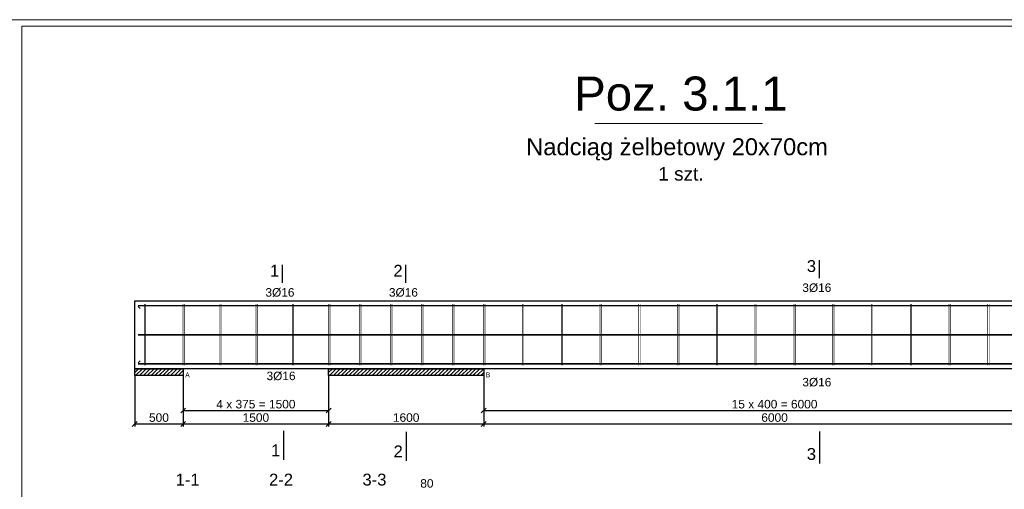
# Model space of a CAD drawing. Header units: millimetres. Extents: x -81893328 to 44149, y -26843406 to 95443303.
# Tile 8 of 100: x 28064 to 38220, y -20003 to -15165. Entities that reach past the tile are written whole.
import ezdxf
from ezdxf.enums import TextEntityAlignment as Align

# ---------------------------------------------------------------- set-up
doc = ezdxf.new("R2010")
doc.units = ezdxf.units.MM
doc.layers.add('aRMZ - opisy', color=7, linetype='Continuous', lineweight=5)
doc.layers.add('aRMZ - tabelka i ramka', color=63, linetype='Continuous', lineweight=13)
for name, color, linetype in [('SPECBUD_Cienkie', 9, 'Continuous'), ('SPECBUD_Grube', 7, 'Continuous'), ('SPECBUD_Opisy', 6, 'Continuous'), ('SPECBUD_Pręty zbrojeniowe', 1, 'Continuous'), ('SPECBUD_Wymiary', 3, 'Continuous'), ('SPECBUD_Wypełnienie', 253, 'Continuous')]:
    doc.layers.add(name, color=color, linetype=linetype)
doc.styles.add('SPECBUD_TXT', font='arial.ttf')
doc.dimstyles.new('SPECBUD_mm_20', dxfattribs={"dimscale": 20, "dimtxt": 2.5, "dimasz": 2.5, "dimexe": 1.25, "dimexo": 3, "dimgap": 1, "dimtad": 1, "dimdec": 0, "dimzin": 0, "dimtxsty": 'SPECBUD_TXT', "dimblk": 'OBLIQUE', "dimblk1": 'OBLIQUE', "dimblk2": 'OBLIQUE', "dimcen": 1, "dimclrt": 7, "dimadec": 0, "dimazin": 0, "dimtfac": 1, "dimtdec": 4, "dimtofl": 0, "dimtmove": 0, "dimatfit": 3, "dimfxl": 1, "dimtolj": 1, "dimtzin": 0, "dimarcsym": 0})
pattern_1 = [(45, (29179.103, -17791.352), (20, -20), [])]

# ---------------------------------------------------------------- blocks, each defined once
blk = doc.blocks.new('_OBLIQUE')
at = {"color": 0, "lineweight": -2}
blk.add_line((-0.5, -0.5), (0.5, 0.5), dxfattribs=at)
blk = doc.blocks.new('*D1078')
at = {"layer": 'Defpoints', "color": 0, "ltscale": 100, "transparency": 16777216}
for p in [(32850, -18761), (38850, -18761), (38850, -19192)]:
    blk.add_point(p, dxfattribs=at)
at = {"layer": 'SPECBUD_Wymiary', "color": 0, "lineweight": -2, "ltscale": 100, "transparency": 16777216}
for p, q in [((32850, -18821), (32850, -19217)), ((38850, -18821), (38850, -19217)), ((32850, -19192), (38850, -19192))]:
    blk.add_line(p, q, dxfattribs=at)
at = {"layer": 'SPECBUD_Wymiary', "color": 0, "lineweight": -2, "ltscale": 100, "transparency": 16777216, "xscale": 50, "yscale": 50, "zscale": 50, "rotation": 180}
blk.add_blockref('_OBLIQUE', (32850, -19192), dxfattribs=at)
at = {"layer": 'SPECBUD_Wymiary', "color": 0, "lineweight": -2, "ltscale": 100, "transparency": 16777216, "xscale": 50, "yscale": 50, "zscale": 50}
blk.add_blockref('_OBLIQUE', (38850, -19192), dxfattribs=at)
at = {"layer": 'SPECBUD_Wymiary', "color": 7, "ltscale": 100, "transparency": 16777216, "insert": (35850, -19127), "char_height": 88, "attachment_point": 5, "style": 'SPECBUD_TXT'}
blk.add_mtext('\\A1;15 x 400 = 6000', dxfattribs=at)
blk = doc.blocks.new('*D1079')
at = {"layer": 'Defpoints', "color": 0, "ltscale": 100, "transparency": 16777216}
for p in [(29750, -18761), (31250, -18761), (31250, -19192)]:
    blk.add_point(p, dxfattribs=at)
at = {"layer": 'SPECBUD_Wymiary', "color": 0, "lineweight": -2, "ltscale": 100, "transparency": 16777216}
for p, q in [((29750, -18821), (29750, -19217)), ((31250, -18821), (31250, -19217)), ((29750, -19192), (31250, -19192))]:
    blk.add_line(p, q, dxfattribs=at)
at = {"layer": 'SPECBUD_Wymiary', "color": 0, "lineweight": -2, "ltscale": 100, "transparency": 16777216, "xscale": 50, "yscale": 50, "zscale": 50, "rotation": 180}
blk.add_blockref('_OBLIQUE', (29750, -19192), dxfattribs=at)
at = {"layer": 'SPECBUD_Wymiary', "color": 0, "lineweight": -2, "ltscale": 100, "transparency": 16777216, "xscale": 50, "yscale": 50, "zscale": 50}
blk.add_blockref('_OBLIQUE', (31250, -19192), dxfattribs=at)
at = {"layer": 'SPECBUD_Wymiary', "color": 7, "ltscale": 100, "transparency": 16777216, "insert": (30500, -19127), "char_height": 88, "attachment_point": 5, "style": 'SPECBUD_TXT'}
blk.add_mtext('\\A1;4 x 375 = 1500', dxfattribs=at)
blk = doc.blocks.new('*D1086')
at = {"layer": 'Defpoints', "color": 0, "ltscale": 100, "transparency": 16777216}
for p in [(32850, -18761), (38850, -18761), (38850, -19330)]:
    blk.add_point(p, dxfattribs=at)
at = {"layer": 'SPECBUD_Wymiary', "color": 0, "lineweight": -2, "ltscale": 100, "transparency": 16777216}
for p, q in [((32850, -18821), (32850, -19355)), ((38850, -18821), (38850, -19355)), ((32850, -19330), (38850, -19330))]:
    blk.add_line(p, q, dxfattribs=at)
at = {"layer": 'SPECBUD_Wymiary', "color": 0, "lineweight": -2, "ltscale": 100, "transparency": 16777216, "xscale": 50, "yscale": 50, "zscale": 50, "rotation": 180}
blk.add_blockref('_OBLIQUE', (32850, -19330), dxfattribs=at)
at = {"layer": 'SPECBUD_Wymiary', "color": 0, "lineweight": -2, "ltscale": 100, "transparency": 16777216, "xscale": 50, "yscale": 50, "zscale": 50}
blk.add_blockref('_OBLIQUE', (38850, -19330), dxfattribs=at)
at = {"layer": 'SPECBUD_Wymiary', "color": 7, "ltscale": 100, "transparency": 16777216, "insert": (35850, -19265), "char_height": 88, "attachment_point": 5, "style": 'SPECBUD_TXT'}
blk.add_mtext('\\A1;6000', dxfattribs=at)
blk = doc.blocks.new('*D1087')
at = {"layer": 'Defpoints', "color": 0, "ltscale": 100, "transparency": 16777216}
for p in [(31250, -18761), (32850, -18761), (32850, -19330)]:
    blk.add_point(p, dxfattribs=at)
at = {"layer": 'SPECBUD_Wymiary', "color": 0, "lineweight": -2, "ltscale": 100, "transparency": 16777216}
for p, q in [((31250, -18821), (31250, -19355)), ((32850, -18821), (32850, -19355)), ((31250, -19330), (32850, -19330))]:
    blk.add_line(p, q, dxfattribs=at)
at = {"layer": 'SPECBUD_Wymiary', "color": 0, "lineweight": -2, "ltscale": 100, "transparency": 16777216, "xscale": 50, "yscale": 50, "zscale": 50, "rotation": 180}
blk.add_blockref('_OBLIQUE', (31250, -19330), dxfattribs=at)
at = {"layer": 'SPECBUD_Wymiary', "color": 0, "lineweight": -2, "ltscale": 100, "transparency": 16777216, "xscale": 50, "yscale": 50, "zscale": 50}
blk.add_blockref('_OBLIQUE', (32850, -19330), dxfattribs=at)
at = {"layer": 'SPECBUD_Wymiary', "color": 7, "ltscale": 100, "transparency": 16777216, "insert": (32050, -19265), "char_height": 88, "attachment_point": 5, "style": 'SPECBUD_TXT'}
blk.add_mtext('\\A1;1600', dxfattribs=at)
blk = doc.blocks.new('*D1088')
at = {"layer": 'Defpoints', "color": 0, "ltscale": 100, "transparency": 16777216}
for p in [(29750, -18761), (31250, -18761), (31250, -19330)]:
    blk.add_point(p, dxfattribs=at)
at = {"layer": 'SPECBUD_Wymiary', "color": 0, "lineweight": -2, "ltscale": 100, "transparency": 16777216}
for p, q in [((29750, -18821), (29750, -19355)), ((31250, -18821), (31250, -19355)), ((29750, -19330), (31250, -19330))]:
    blk.add_line(p, q, dxfattribs=at)
at = {"layer": 'SPECBUD_Wymiary', "color": 0, "lineweight": -2, "ltscale": 100, "transparency": 16777216, "xscale": 50, "yscale": 50, "zscale": 50, "rotation": 180}
blk.add_blockref('_OBLIQUE', (29750, -19330), dxfattribs=at)
at = {"layer": 'SPECBUD_Wymiary', "color": 0, "lineweight": -2, "ltscale": 100, "transparency": 16777216, "xscale": 50, "yscale": 50, "zscale": 50}
blk.add_blockref('_OBLIQUE', (31250, -19330), dxfattribs=at)
at = {"layer": 'SPECBUD_Wymiary', "color": 7, "ltscale": 100, "transparency": 16777216, "insert": (30500, -19265), "char_height": 88, "attachment_point": 5, "style": 'SPECBUD_TXT'}
blk.add_mtext('\\A1;1500', dxfattribs=at)
blk = doc.blocks.new('*D1089')
at = {"layer": 'Defpoints', "color": 0, "ltscale": 100, "transparency": 16777216}
for p in [(29250, -18761), (29750, -18761), (29750, -19330)]:
    blk.add_point(p, dxfattribs=at)
at = {"layer": 'SPECBUD_Wymiary', "color": 0, "lineweight": -2, "ltscale": 100, "transparency": 16777216}
for p, q in [((29250, -18821), (29250, -19355)), ((29750, -18821), (29750, -19355)), ((29250, -19330), (29750, -19330))]:
    blk.add_line(p, q, dxfattribs=at)
at = {"layer": 'SPECBUD_Wymiary', "color": 0, "lineweight": -2, "ltscale": 100, "transparency": 16777216, "xscale": 50, "yscale": 50, "zscale": 50, "rotation": 180}
blk.add_blockref('_OBLIQUE', (29250, -19330), dxfattribs=at)
at = {"layer": 'SPECBUD_Wymiary', "color": 0, "lineweight": -2, "ltscale": 100, "transparency": 16777216, "xscale": 50, "yscale": 50, "zscale": 50}
blk.add_blockref('_OBLIQUE', (29750, -19330), dxfattribs=at)
at = {"layer": 'SPECBUD_Wymiary', "color": 7, "ltscale": 100, "transparency": 16777216, "insert": (29500, -19265), "char_height": 88, "attachment_point": 5, "style": 'SPECBUD_TXT'}
blk.add_mtext('\\A1;500', dxfattribs=at)

msp = doc.modelspace()

# ---------------------------------------------------------------- hatches: boundary and pattern name
at = {"layer": 'SPECBUD_Wypełnienie', "ltscale": 100}
h = msp.add_hatch(dxfattribs=at)
h.set_pattern_fill('ANSI31', color=256, scale=20, style=0)
h.set_pattern_definition(pattern_1)
h.paths.add_polyline_path([(29249.6635, -18831.4424), (29249.6635, -18760.8924), (29749.6635, -18760.8924), (29749.6635, -18831.4424)])
h = msp.add_hatch(dxfattribs=at)
h.set_pattern_fill('ANSI31', color=256, scale=20, style=0)
h.set_pattern_definition(pattern_1)
h.paths.add_polyline_path([(31249.6635, -18831.4424), (31249.6635, -18760.8924), (32849.6635, -18760.8924), (32849.6635, -18831.4424)])

# ---------------------------------------------------------------- linework, layer by layer
at = {"layer": 'aRMZ - opisy'}
msp.add_line((33995.127, -16236.0954), (35725.3773, -16236.0954), dxfattribs=at)
at = {"layer": 'aRMZ - tabelka i ramka', "color": 7, "true_color": 0xffffff}
msp.add_lwpolyline([(26818.027, -15165.07), (41207.2204, -15165.07), (41207.2204, -25340.2853), (26818.027, -25340.2853)], close=True, dxfattribs=at)
at = {"layer": 'aRMZ - tabelka i ramka'}
msp.add_lwpolyline([(28086.7575, -15230.1776), (41036.7575, -15230.1776), (41036.7575, -25275.1776), (28086.7575, -25275.1776)], close=True, dxfattribs=at)
at = {"layer": 'SPECBUD_Cienkie', "linetype": 'Continuous', "ltscale": 100}
for p, q in [((29284.6635, -18119.8924), (29305.8335, -18141.0624)), ((29284.6635, -18119.8924), (29305.8335, -18141.0624)), ((29284.6635, -18119.8924), (29305.8335, -18141.0624)), ((29284.6635, -18701.8924), (29305.8335, -18680.7224)), ((29284.6635, -18701.8924), (29305.8335, -18680.7224)), ((29284.6635, -18701.8924), (29305.8335, -18680.7224))]:
    msp.add_line(p, q, dxfattribs=at)
for points in [[(29249.6635, -18831.4424), (29249.6635, -18760.8924), (29749.6635, -18760.8924), (29749.6635, -18831.4424)], [(31249.6635, -18831.4424), (31249.6635, -18760.8924), (32849.6635, -18760.8924), (32849.6635, -18831.4424)]]:
    msp.add_lwpolyline(points, dxfattribs=at)
at = {"layer": 'SPECBUD_Grube', "linetype": 'Continuous', "ltscale": 100}
msp.add_lwpolyline([(29249.6635, -18060.8924), (40449.6635, -18060.8924), (40449.6635, -18760.8924), (29249.6635, -18760.8924), (29249.6635, -18060.8924)], dxfattribs=at)
at = {"layer": 'SPECBUD_Opisy', "linetype": 'Continuous', "ltscale": 100}
for p, q in [((36312.4934, -17827.0647), (36312.4934, -17641.8447)), ((30774.5278, -17875.6899), (30774.5278, -17690.4874)), ((32048.1164, -17875.6724), (32048.1164, -17690.4524)), ((30785.6199, -19401.7959), (30785.6199, -19700.2102)), ((32049.6635, -19412.4241), (32049.6635, -19710.8384)), ((36312.4934, -19406.7436), (36312.4934, -19737.4996))]:
    msp.add_line(p, q, dxfattribs=at)
at = {"layer": 'SPECBUD_Pręty zbrojeniowe', "linetype": 'Continuous', "ltscale": 100}
for points, const_width in [([(40414.6635, -18111.8924), (40414.6635, -18111.8924), (40414.6635, -18111.8924), (40414.6635, -18111.8924), (40414.6635, -18111.8924), (40414.6635, -18111.8924), (29284.6635, -18111.8924), (29284.6635, -18111.8924), (29284.6635, -18111.8924), (29284.6635, -18111.8924), (29284.6635, -18111.8924), (29284.6635, -18111.8924)], 16), ([(40414.6635, -18111.8924), (40414.6635, -18111.8924), (40414.6635, -18111.8924), (40414.6635, -18111.8924), (40414.6635, -18111.8924), (40414.6635, -18111.8924), (29284.6635, -18111.8924), (29284.6635, -18111.8924), (29284.6635, -18111.8924), (29284.6635, -18111.8924), (29284.6635, -18111.8924), (29284.6635, -18111.8924)], 16), ([(40414.6635, -18111.8924), (40414.6635, -18111.8924), (40414.6635, -18111.8924), (40414.6635, -18111.8924), (40414.6635, -18111.8924), (40414.6635, -18111.8924), (29284.6635, -18111.8924), (29284.6635, -18111.8924), (29284.6635, -18111.8924), (29284.6635, -18111.8924), (29284.6635, -18111.8924), (29284.6635, -18111.8924)], 16), ([(29349.6635, -18725.8924), (29349.6635, -18095.8924)], 6.6), ([(29363.7735, -18725.8924), (29363.7735, -18095.8924)], 6.6), ([(29749.6635, -18725.8924), (29749.6635, -18095.8924)], 6.6), ([(29763.7735, -18725.8924), (29763.7735, -18095.8924)], 6.6), ([(30124.6635, -18725.8924), (30124.6635, -18095.8924)], 6.6), ([(30138.7735, -18725.8924), (30138.7735, -18095.8924)], 6.6), ([(30499.6635, -18725.8924), (30499.6635, -18095.8924)], 6.6), ([(30513.7735, -18725.8924), (30513.7735, -18095.8924)], 6.6), ([(30874.6635, -18725.8924), (30874.6635, -18095.8924)], 6.6), ([(30888.7735, -18725.8924), (30888.7735, -18095.8924)], 6.6), ([(31249.6635, -18725.8924), (31249.6635, -18095.8924)], 6.6), ([(31263.7735, -18725.8924), (31263.7735, -18095.8924)], 6.6), ([(31569.6635, -18725.8924), (31569.6635, -18095.8924)], 6.6), ([(31583.7735, -18725.8924), (31583.7735, -18095.8924)], 6.6), ([(31889.6635, -18725.8924), (31889.6635, -18095.8924)], 6.6), ([(31903.7735, -18725.8924), (31903.7735, -18095.8924)], 6.6), ([(32209.6635, -18725.8924), (32209.6635, -18095.8924)], 6.6), ([(32223.7735, -18725.8924), (32223.7735, -18095.8924)], 6.6), ([(32529.6635, -18725.8924), (32529.6635, -18095.8924)], 6.6), ([(32543.7735, -18725.8924), (32543.7735, -18095.8924)], 6.6), ([(32849.6635, -18725.8924), (32849.6635, -18095.8924)], 6.6), ([(32863.7735, -18725.8924), (32863.7735, -18095.8924)], 6.6), ([(33249.6635, -18725.8924), (33249.6635, -18095.8924)], 6.6), ([(33263.7735, -18725.8924), (33263.7735, -18095.8924)], 6.6), ([(33649.6635, -18725.8924), (33649.6635, -18095.8924)], 6.6), ([(33663.7735, -18725.8924), (33663.7735, -18095.8924)], 6.6), ([(34049.6635, -18725.8924), (34049.6635, -18095.8924)], 6.6), ([(34063.7735, -18725.8924), (34063.7735, -18095.8924)], 6.6), ([(34449.6635, -18725.8924), (34449.6635, -18095.8924)], 6.6), ([(34463.7735, -18725.8924), (34463.7735, -18095.8924)], 6.6), ([(34849.6635, -18725.8924), (34849.6635, -18095.8924)], 6.6), ([(34863.7735, -18725.8924), (34863.7735, -18095.8924)], 6.6), ([(35249.6635, -18725.8924), (35249.6635, -18095.8924)], 6.6), ([(35263.7735, -18725.8924), (35263.7735, -18095.8924)], 6.6), ([(35649.6635, -18725.8924), (35649.6635, -18095.8924)], 6.6), ([(35663.7735, -18725.8924), (35663.7735, -18095.8924)], 6.6), ([(36049.6635, -18725.8924), (36049.6635, -18095.8924)], 6.6), ([(36063.7735, -18725.8924), (36063.7735, -18095.8924)], 6.6), ([(36449.6635, -18725.8924), (36449.6635, -18095.8924)], 6.6), ([(36463.7735, -18725.8924), (36463.7735, -18095.8924)], 6.6), ([(36849.6635, -18725.8924), (36849.6635, -18095.8924)], 6.6), ([(36863.7735, -18725.8924), (36863.7735, -18095.8924)], 6.6), ([(37249.6635, -18725.8924), (37249.6635, -18095.8924)], 6.6), ([(37263.7735, -18725.8924), (37263.7735, -18095.8924)], 6.6), ([(37649.6635, -18725.8924), (37649.6635, -18095.8924)], 6.6), ([(37663.7735, -18725.8924), (37663.7735, -18095.8924)], 6.6), ([(38049.6635, -18725.8924), (38049.6635, -18095.8924)], 6.6), ([(38063.7735, -18725.8924), (38063.7735, -18095.8924)], 6.6), ([(40414.6635, -18410.8924), (40414.6635, -18410.8924), (40414.6635, -18410.8924), (40414.6635, -18410.8924), (40414.6635, -18410.8924), (40414.6635, -18410.8924), (29284.6635, -18410.8924), (29284.6635, -18410.8924), (29284.6635, -18410.8924), (29284.6635, -18410.8924), (29284.6635, -18410.8924), (29284.6635, -18410.8924)], 16), ([(40414.6635, -18709.8924), (40414.6635, -18709.8924), (40414.6635, -18709.8924), (40414.6635, -18709.8924), (40414.6635, -18709.8924), (40414.6635, -18709.8924), (29284.6635, -18709.8924), (29284.6635, -18709.8924), (29284.6635, -18709.8924), (29284.6635, -18709.8924), (29284.6635, -18709.8924), (29284.6635, -18709.8924)], 16), ([(40414.6635, -18709.8924), (40414.6635, -18709.8924), (40414.6635, -18709.8924), (40414.6635, -18709.8924), (40414.6635, -18709.8924), (40414.6635, -18709.8924), (29284.6635, -18709.8924), (29284.6635, -18709.8924), (29284.6635, -18709.8924), (29284.6635, -18709.8924), (29284.6635, -18709.8924), (29284.6635, -18709.8924)], 16), ([(40414.6635, -18709.8924), (40414.6635, -18709.8924), (40414.6635, -18709.8924), (40414.6635, -18709.8924), (40414.6635, -18709.8924), (40414.6635, -18709.8924), (29284.6635, -18709.8924), (29284.6635, -18709.8924), (29284.6635, -18709.8924), (29284.6635, -18709.8924), (29284.6635, -18709.8924), (29284.6635, -18709.8924)], 16)]:
    msp.add_lwpolyline(points, dxfattribs=dict(at, const_width=const_width))
at = {"layer": 'SPECBUD_Wypełnienie', "color": 7, "linetype": 'Continuous', "ltscale": 100}
for points in [[(29249.6635, -18831.4424), (29249.6635, -18760.8924), (29749.6635, -18760.8924), (29749.6635, -18831.4424)], [(31249.6635, -18831.4424), (31249.6635, -18760.8924), (32849.6635, -18760.8924), (32849.6635, -18831.4424)]]:
    msp.add_lwpolyline(points, close=True, dxfattribs=at)

# ---------------------------------------------------------------- texts
at = {"layer": 'aRMZ - opisy', "style": 'SPECBUD_TXT'}
for s, height, p in [('Nadciąg żelbetowy 20x70cm', 175, (33288.0682, -16561.7721)), ('1 szt.', 140, (34650.5776, -16822.864))]:
    msp.add_text(s, height=height, dxfattribs=at).set_placement(p)
at = {"layer": 'aRMZ - opisy', "insert": (34883.9103, -16105.77), "char_height": 350, "attachment_point": 8, "style": 'SPECBUD_TXT'}
msp.add_mtext('Poz. 3.1.1', dxfattribs=at)
at = {"layer": 'SPECBUD_Opisy', "color": 7, "ltscale": 100, "style": 'SPECBUD_TXT'}
for s, p in [('3', (36277.9134, -17641.8447)), ('1', (30739.9478, -17690.4874)), ('2', (32013.5364, -17690.4524))]:
    msp.add_text(s, height=122.5, dxfattribs=at).set_placement(p, align=Align.TOP_RIGHT)
for s, height, p in [('3Ø16', 87.5, (30598.7578, -17930.8149)), ('3Ø16', 87.5, (31872.3464, -17930.8149)), ('3Ø16', 87.5, (36136.7234, -17882.2072)), ('3Ø16', 87.5, (30609.8499, -18791.3424)), ('A', 50, (29770.8335, -18799.4624)), ('B', 50, (32870.8335, -18799.4624)), ('3Ø16', 87.5, (36136.7234, -18855.793))]:
    msp.add_text(s, height=height, dxfattribs=at).set_placement(p, align=Align.TOP_LEFT)
for s, p in [('1', (30751.0399, -19700.2102)), ('2', (32015.0835, -19710.8384)), ('3', (36277.9134, -19737.4996))]:
    msp.add_text(s, height=122.5, dxfattribs=at).set_placement(p, align=Align.BOTTOM_RIGHT)
for s, p in [('1-1', (29795.7635, -20001.6579)), ('2-2', (30759.3835, -20001.6579)), ('3-3', (31723.0035, -20001.6579))]:
    msp.add_text(s, height=122.5, dxfattribs=at).set_placement(p, align=Align.BOTTOM_CENTER)
msp.add_text('80', height=87.5, dxfattribs=at).set_placement((32264.0032, -19899.2024), align=Align.TOP_CENTER)

# ---------------------------------------------------------------- dimensions: what is measured, and where the dimension line sits
at = {"layer": 'SPECBUD_Wymiary', "ltscale": 100}
for base, p1, p2, override, picture, middle in [((29749.6635, -19329.7484), (29249.6635, -18760.8924), (29749.6635, -18760.8924), {"dimtxt": 4.4, "dimblk1": 'OBLIQUE', "dimblk2": 'OBLIQUE', "dimsah": 1}, '*D1089', (29499.6635, -19264.818)), ((31249.6635, -19329.7484), (29749.6635, -18760.8924), (31249.6635, -18760.8924), {"dimtxt": 4.4, "dimsah": 1}, '*D1088', (30499.6635, -19264.818)), ((32849.6635, -19329.7484), (31249.6635, -18760.8924), (32849.6635, -18760.8924), {"dimtxt": 4.4, "dimsah": 1}, '*D1087', (32049.6635, -19264.818)), ((38849.6635, -19329.7484), (32849.6635, -18760.8924), (38849.6635, -18760.8924), {"dimtxt": 4.4, "dimsah": 1}, '*D1086', (35849.6635, -19264.818))]:
    dim = msp.add_linear_dim(base=base, p1=p1, p2=p2, dimstyle='SPECBUD_mm_20', override=override, dxfattribs=at)
    dim.commit()
    dim.dimension.update_dxf_attribs({"geometry": picture, "text_midpoint": middle})
for base, p1, p2, text, picture, middle in [((31249.6635, -19191.5767), (29749.6635, -18760.8924), (31249.6635, -18760.8924), '4 x 375 = 1500', '*D1079', (30499.6635, -19126.6162)), ((38849.6635, -19191.5767), (32849.6635, -18760.8924), (38849.6635, -18760.8924), '15 x 400 = 6000', '*D1078', (35849.6635, -19126.6462))]:
    dim = msp.add_linear_dim(base=base, p1=p1, p2=p2, text=text, dimstyle='SPECBUD_mm_20', override={"dimtxt": 4.4, "dimsah": 1}, dxfattribs=at)
    dim.commit()
    dim.dimension.update_dxf_attribs({"geometry": picture, "text_midpoint": middle})

doc.saveas('drawing.dxf')
